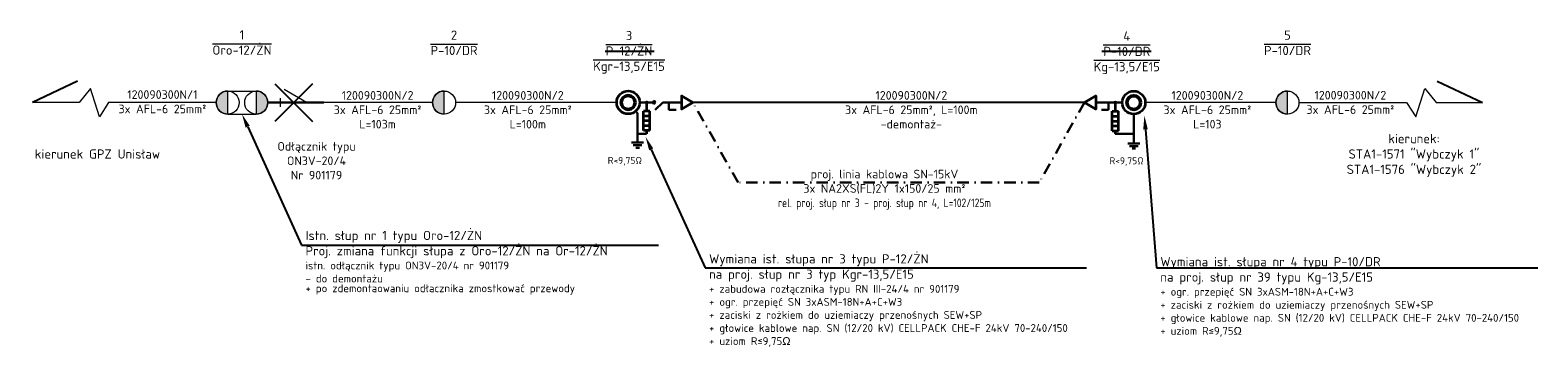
# Model space of a CAD drawing. Header units: metres. Extents: x -1993 to 4624, y 674 to 2411.
# Tile 10 of 14: x 1899 to 2226, y 1414 to 1483. Entities that reach past the tile are written whole.
import ezdxf
from ezdxf import colors
from ezdxf.entities.mleader import LeaderData, LeaderLine
from ezdxf.math import Vec2, Vec3

# ---------------------------------------------------------------- set-up
doc = ezdxf.new("R2010")
doc.units = ezdxf.units.M
doc.linetypes.add('DASHDOT2', pattern=[0.5, 0.25, -0.125, 0, -0.125])
doc.layers.add('# OBMBS-9x-19xxx __EI_opis_SN', color=1, linetype='Continuous', lineweight=0)
doc.layers.add('# OBMBS-9x-19xxx _SN PROJ. KABLE 15kV', color=10, linetype='DASHDOT2', lineweight=30)
doc.layers.add('# OBMBS-9x-19xxx _EI_ schemat', color=1, linetype='Continuous')
doc.layers.add('# OBMBS-9x-19xxx _EI_demontaż SN', color=1, linetype='Demontaż_(6m)')
doc.layers.add('PP_isnt. słup SN', color=18, linetype='Continuous', lineweight=9, true_color=0x000000)
doc.styles.add('linie', font='simplex.shx', dxfattribs={"height": 1})
doc.styles.add('PLS_View', font='arial.ttf')
doc.styles.add('PP_opis 2.0', font='ARIALN.TTF', dxfattribs={"height": 2})
doc.styles.get("Standard").update_dxf_attribs({"font": 'ARIAL.TTF'})
doc.linetypes.add('Demontaż_(6m)', pattern='A,6,["x",linie,S=2,R=0,X=-0.5238,Y=-0.66667],0', length=6)

# ---------------------------------------------------------------- blocks, each defined once
blk = doc.blocks.new('G$CF36D3B97')
at = {"layer": '# OBMBS-9x-19xxx _EI_ schemat', "color": 0, "linetype": 'Continuous', "lineweight": 30}
for p, q in [((1.75, 1.5), (1.75, 10.01)), ((3.5, 1.5), (0, 1.5)), ((3, 0.75), (0.5, 0.75)), ((2.25, 0), (1.25, 0))]:
    blk.add_line(p, q, dxfattribs=at)
blk = doc.blocks.new('G$C0D73F9A8')
at = {"layer": 'PP_isnt. słup SN', "transparency": 33554687}
h = blk.add_hatch(color=0, dxfattribs=at)
h.dxf.hatch_style = 1
edge = h.paths.add_edge_path()
edge.add_line((0, -2), (0, 2))
edge.add_arc((0, 0), 2, 90, 270)
at = {"layer": 'PP_isnt. słup SN', "color": 0}
blk.add_lwpolyline([(0, -2), (0, 2)], dxfattribs=at)
blk.add_circle((0, 0), 2, dxfattribs=at)
blk.add_arc((0, 0), 2, 90, 270, dxfattribs=at)
blk = doc.blocks.new('Ogranicznik')
at = {"layer": '# OBMBS-9x-19xxx _EI_ schemat', "color": 0, "lineweight": 35}
for p, q in [((-2.47, 3.06), (-2.47, 7.28)), ((-1.07, 7.28), (-2.47, 7.28)), ((-1.77, 9.18), (-1.77, 7.28)), ((-1.07, 3.06), (-1.07, 7.28)), ((-1.07, 6.22), (-2.47, 6.22)), ((-1.07, 5.17), (-2.47, 5.17)), ((-1.07, 4.11), (-2.47, 4.11)), ((-1.07, 3.06), (-2.47, 3.06)), ((-1.76, 3.06), (-1.76, 2.36))]:
    blk.add_line(p, q, dxfattribs=at)
blk = doc.blocks.new('G$C4EA4917E')
at = {"layer": '# OBMBS-9x-19xxx _EI_ schemat', "color": 1, "lineweight": 30, "ltscale": 0.5}
for p, q in [((8, 7.74), (5, 7.74)), ((10, 7.74), (8.39, 6.13)), ((14.06, 7.74), (10, 7.74))]:
    blk.add_line(p, q, dxfattribs=at)
at = {"layer": '# OBMBS-9x-19xxx _EI_ schemat', "color": 1, "lineweight": 30}
for p, q in [((11.35, 7.74), (11.35, 6.16)), ((11.35, 6.16), (12.89, 6.16))]:
    blk.add_line(p, q, dxfattribs=at)
at = {"layer": '# OBMBS-9x-19xxx _EI_ schemat', "color": 1, "lineweight": 35, "ltscale": 0.5}
blk.add_lwpolyline([(16.57, 7.74), (14.06, 9.19), (14.06, 6.29)], close=True, dxfattribs=at)
at = {"layer": '# OBMBS-9x-19xxx _EI_ schemat', "color": 1, "lineweight": 35}
blk.add_circle((2.5, 7.74), 2.5, dxfattribs=at)
at = {"layer": '# OBMBS-9x-19xxx _EI_ schemat', "color": 1, "lineweight": 50}
blk.add_circle((2.5, 7.74), 1.5, dxfattribs=at)
at = {"layer": '# OBMBS-9x-19xxx _EI_ schemat', "color": 1, "linetype": 'ByBlock', "lineweight": 40, "ltscale": 0.5}
blk.add_circle((6.5, 7.74), 0.0873, dxfattribs=at)
at = {"layer": '# OBMBS-9x-19xxx _EI_ schemat', "color": 1, "lineweight": 30}
blk.add_blockref('Ogranicznik', (8.27, -1.44), dxfattribs=at)

msp = doc.modelspace()

# ---------------------------------------------------------------- linework, layer by layer
at = {"layer": '# OBMBS-9x-19xxx _EI_ schemat', "color": 1, "lineweight": 30, "ltscale": 0.5}
for p, q in [((2130.463, 1467.355, 109624981.694), (2133.167, 1467.355, 109624981.694)), ((2133.167, 1467.355, 109624981.694), (2136.167, 1467.355, 109624981.694))]:
    msp.add_line(p, q, dxfattribs=at)
at = {"layer": '# OBMBS-9x-19xxx _EI_ schemat', "color": 1, "lineweight": 30}
for p, q in [((2133.167, 1467.355, 109624981.694), (2133.167, 1465.772, 109624981.694)), ((2133.167, 1465.772, 109624981.694), (2131.627, 1465.772, 109624981.694)), ((2032.853, 1460.564, 109624981.694), (2030.889, 1460.564, 109624981.694)), ((2138.667, 1460.536, 109624981.694), (2134.653, 1460.541, 109624981.694))]:
    msp.add_line(p, q, dxfattribs=at)
at = {"layer": '# OBMBS-9x-19xxx _EI_ schemat', "color": 1, "lineweight": 30, "elevation": 109624981.694}
msp.add_lwpolyline([(2034.336, 1467.022), (2034.341, 1467.735)], dxfattribs=at)
at = {"layer": '# OBMBS-9x-19xxx _EI_ schemat', "color": 1, "lineweight": 35, "ltscale": 0.5, "elevation": 109624981.694}
msp.add_lwpolyline([(2127.953, 1467.355), (2130.463, 1468.804), (2130.463, 1465.906)], close=True, dxfattribs=at)
at = {"layer": '# OBMBS-9x-19xxx _EI_ schemat', "color": 1, "linetype": 'ByBlock', "lineweight": 40, "ltscale": 0.5}
msp.add_circle((2134.667, 1467.355, 109624981.694), 0.0873, dxfattribs=at)
at = {"layer": '# OBMBS-9x-19xxx _EI_ schemat', "color": 1, "lineweight": 35}
msp.add_circle((2138.667, 1467.355, 109624981.694), 2.5, dxfattribs=at)
at = {"layer": '# OBMBS-9x-19xxx _EI_ schemat', "color": 1, "lineweight": 50}
msp.add_circle((2138.667, 1467.355, 109624981.694), 1.5, dxfattribs=at)
at = {"layer": '# OBMBS-9x-19xxx _EI_ schemat', "color": 1, "lineweight": 30}
msp.add_arc((2034.339, 1467.378, 109624981.694), 0.357, 269.56115, 89.56115, dxfattribs=at)
at = {"layer": '# OBMBS-9x-19xxx _EI_demontaż SN', "linetype": 'ByBlock'}
for p, q in [((2034.47, 1478.446), (2023.814, 1478.446)), ((2142.419, 1478.425), (2131.764, 1478.425)), ((1952.096, 1471.44, 109624981.694), (1960.269, 1463.267, 109624981.694)), ((1960.269, 1471.44, 109624981.694), (1952.096, 1463.267, 109624981.694))]:
    msp.add_line(p, q, dxfattribs=at)
at = {"layer": '# OBMBS-9x-19xxx _EI_demontaż SN'}
msp.add_line((2127.953, 1467.355, 109624981.694), (2042.905, 1467.378, 109624981.694), dxfattribs=at)
at = {"layer": '# OBMBS-9x-19xxx _SN PROJ. KABLE 15kV', "linetype": 'ByBlock', "ltscale": 10, "elevation": 109624981.694}
msp.add_lwpolyline([(1962.716, 1467.354), (1950.529, 1467.354)], dxfattribs=at)
at = {"layer": '# OBMBS-9x-19xxx _SN PROJ. KABLE 15kV', "ltscale": 10, "elevation": 109624981.694}
msp.add_lwpolyline([(2127.953, 1467.378), (2118.135, 1450.001), (2052.723, 1450.001), (2042.905, 1467.378)], dxfattribs=at)
at = {"linetype": 'ByBlock', "lineweight": -2, "ltscale": 5}
for p, q in [((1909.183, 1472.041, 109624981.694), (1899.445, 1467.354, 109624981.694)), ((2204.594, 1472.042, 109624981.694), (2214.45, 1467.355, 109624981.694))]:
    msp.add_line(p, q, dxfattribs=at)
at = {"lineweight": 20}
for p, q in [((1986.339, 1467.354, 109624981.694), (1962.716, 1467.354, 109624981.694)), ((2026.339, 1467.354, 109624981.694), (1991.339, 1467.354, 109624981.694)), ((2169.558, 1467.355, 109624981.694), (2141.167, 1467.355, 109624981.694))]:
    msp.add_line(p, q, dxfattribs=at)
at = {"lineweight": 20, "elevation": 109624981.694}
for points in [[(1939.337, 1467.354), (1915.962, 1467.354), (1913.955, 1464.286), (1912.014, 1470.422), (1909.533, 1467.354), (1908.066, 1467.354), (1899.445, 1467.354)], [(1953.341, 1467.354), (1950.529, 1467.354)], [(1953.341, 1466.416), (1953.341, 1468.291)], [(1962.716, 1467.354), (1958.966, 1467.354), (1954.095, 1470.166)], [(2174.558, 1467.355), (2197.933, 1467.355), (2199.94, 1464.287), (2201.881, 1470.423), (2204.362, 1467.355), (2205.829, 1467.355), (2214.45, 1467.355)]]:
    msp.add_lwpolyline(points, dxfattribs=at)
at = {"color": 7, "lineweight": 20, "elevation": 109624981.694}
for points in [[(1941.837, 1469.854), (1948.029, 1469.854)], [(1941.837, 1464.854), (1948.029, 1464.854)]]:
    msp.add_lwpolyline(points, dxfattribs=at)
at = {"color": 1, "lineweight": 30, "ltscale": 0.5, "elevation": 109624981.694}
msp.add_lwpolyline([(2030.889, 1465.052), (2030.492, 1465.503)], dxfattribs=at)

# ---------------------------------------------------------------- block references
at = {"layer": '# OBMBS-9x-19xxx _EI_ schemat', "color": 1}
msp.add_blockref('G$C4EA4917E', (2026.339, 1459.64, 109624981.694), dxfattribs=at)
at = {"layer": '# OBMBS-9x-19xxx _EI_ schemat', "color": 1, "lineweight": 30, "xscale": -1}
msp.add_blockref('Ogranicznik', (2132.896, 1458.179, 109624981.694), dxfattribs=at)
at = {"layer": '# OBMBS-9x-19xxx _EI_ schemat', "color": 1, "ltscale": 0.5, "yscale": 0.75, "zscale": 0.75}
for p, xscale in [((2032.201, 1457.546, 109624981.694), -0.75), ((2137.355, 1457.348, 109624981.694), 0.75)]:
    msp.add_blockref('G$CF36D3B97', p, dxfattribs=dict(at, xscale=xscale))
at = {"color": 7, "lineweight": 20, "xscale": 1.25, "yscale": 1.25, "zscale": 1.25}
for p in [(1941.837, 1467.354, 109624981.694), (1988.839, 1467.354, 109624981.694), (2172.058, 1467.355, 109624981.694)]:
    msp.add_blockref('G$C0D73F9A8', p, dxfattribs=at)
at = {"color": 7, "lineweight": 20, "xscale": 1.25, "yscale": 1.25, "zscale": 1.25, "rotation": 180}
msp.add_blockref('G$C0D73F9A8', (1948.029, 1467.354, 109624981.694), dxfattribs=at)

# ---------------------------------------------------------------- texts
at = {"layer": '# OBMBS-9x-19xxx _EI_ schemat', "color": 1, "lineweight": 30, "char_height": 1.5, "width": 11.16446, "attachment_point": 1}
for insert in [(2024.398, 1455.541), (2133.397, 1455.47)]:
    msp.add_mtext('{\\fISOCPEUR|b0|i0|c238|p34;R<9,75Ω}', dxfattribs=dict(at, insert=insert))
at = {"color": 0, "lineweight": 20, "char_height": 2, "width": 13.0076, "attachment_point": 5, "style": 'PP_opis 2.0'}
for s, insert in [('{\\fISOCPEUR|b0|i0|c238|p34;1\\P\\OOro-12/ŻN}', (1944.933, 1480.414, 109624981.694)), ('{\\fISOCPEUR|b0|i0|c238|p34;2\\P\\OP-10/DR}', (1990.999, 1480.335)), ('{\\fISOCPEUR|b1|i0|c238|p34;\\C1;3\\fISOCPEUR|b0|i0|c238|p34;\\P\\O\\C0;P-12/ŻN\\P\\fISOCPEUR|b1|i0|c238|p34;\\C1;Kgr-13,5/E15}', (2029.018, 1478.273)), ('{\\fISOCPEUR|b1|i0|c238|p34;\\C1;4\\fISOCPEUR|b0|i0|c238|p34;\\P\\O\\C0;P-10/DR\\P\\fISOCPEUR|b1|i0|c238|p34;\\C1;Kg-13,5/E15}', (2137.152, 1478.171)), ('{\\fISOCPEUR|b0|i0|c238|p34;5\\P\\OP-10/DR}', (2172.062, 1480.329, 124241645.92))]:
    msp.add_mtext(s, dxfattribs=dict(at, insert=insert))
at = {"color": 0, "linetype": 'DASHDOT2', "lineweight": 15, "ltscale": 100, "char_height": 1.875, "attachment_point": 5, "style": 'PP_opis 2.0'}
for s, insert, width in [('{\\fISOCPEUR|b0|i0|c238|p34;\\C256; \\P120090300N/1\\P\\C0;3x \\C256;AFL-6 25\\C0;mm²}', (1927.649, 1469.094, 109624981.694), 52.52317), ('{\\C256; \\P\\fISOCPEUR|b0|i0|c238|p34;120090300N/2\\P3x AFL-6 25mm²\\PL=103m}', (1974.4, 1467.354, 109624981.694), 52.52317), ('{\\C256; \\P\\fISOCPEUR|b0|i0|c238|p34;120090300N/2\\P3x AFL-6 25mm²\\PL=100m}', (2007.033, 1467.354, 109624981.694), 52.52317), ('{\\fISOCPEUR|b0|i0|c238|p34;\\C1; \\P120090300N/2\\P3x AFL-6 25mm², L=100m\\P-demontaż-}', (2090.352, 1467.355, 109624981.694), 52.52317), ('{\\fISOCPEUR|b0|i0|c238|p34;\\C256; \\P120090300N/2\\P\\C0;3x \\C256;AFL-6 25\\C0;mm²\\PL=103}', (2154.658, 1467.355, 109624981.694), 22.08311), ('{\\fISOCPEUR|b0|i0|c238|p34;\\C256; \\P120090300N/2\\P\\C0;3x \\C256;AFL-6 25\\C0;mm²}', (2185.726, 1468.959, 109624981.694), 52.52317), ('{\\fISOCPEUR|b0|i0|c238|p34;\\C256;Odłącznik typu ON3V-20/4\\P\\C0;Nr 901179}', (1961.131, 1454.721, 109624981.694), 20.36744)]:
    msp.add_mtext(s, dxfattribs=dict(at, insert=insert, width=width))
at = {"lineweight": 20, "attachment_point": 5, "style": 'PP_opis 2.0'}
for s, insert, char_height, width in [('\\pxsm1;{\\fISOCPEUR|b0|i0|c238|p34;kierunek GPZ Unisław}', (1913.545, 1456.188, 109624981.694), 2, 43.64825), ('\\pxsm1;{\\fISOCPEUR|b0|i0|c238|p34;kierunek:\\PSTA1-1571 "Wybczyk 1"\\PSTA1-1576 "Wybczyk 2"}', (2199.541, 1455.89, 116933313.807), 2, 34.97688), ('\\pxsm1;{\\fISOCPEUR|b1|i0|c238|p34;\\C1;proj. linia kablowa SN-15kV\\P\\fISOCPEUR|b0|i0|c238|p34;3x NA2XS(FL)2Y 1x150/25 mm²\\P\\W0.8;rel. proj. słup nr 3 - proj. słup nr 4, L=102/125m}', (2084.509, 1448.426, 109624981.694), 1.875, 142.33017)]:
    msp.add_mtext(s, dxfattribs=dict(at, insert=insert, char_height=char_height, width=width))

# ---------------------------------------------------------------- leaders
at = {"layer": '# OBMBS-9x-19xxx __EI_opis_SN', "color": 0}
ml = msp.add_multileader_mtext('Standard', dxfattribs=at)
ml.set_content('\\pxsm1,ql;{\\fISOCPEUR|b0|i0|c238|p34;\\C0;Istn. słup nr 1 typu Oro-12/ŻN\\P\\fISOCPEUR|b1|i0|c238|p34;\\C256;Proj. zmiana funkcji słupa z Oro-12/ŻN na Or-12/ŻN\\C0; \\C256; \\P\\psm0.25,q*;\\H0.85x;istn. odłącznik typu ON3V-20/4 nr 901179\\P\\P\\P\\P- do demontażu\\P\\P\\P+ po zdemontaowaniu odłacznika zmostkować przewody}', color=256, style='PLS_View')
ml.set_leader_properties()
ml.build(insert=Vec2(0, 0))
ml.multileader.update_dxf_attribs({"text_left_attachment_type": 6, "text_right_attachment_type": 6, "dogleg_length": 0.36, "arrow_head_size": 3})
ctx = ml.context
ctx.base_point, ctx.char_height, ctx.arrow_head_size, ctx.landing_gap_size, ctx.plane_origin = Vec3(1958.24, 1436.406, 109624981.694), 2, 3, 0.5, Vec3(1968.231, 1491.551, 109624981.694)
ctx.left_attachment, ctx.right_attachment = 6, 6
notes = []
notes.append((ctx, [(0, (1, 1, 0), (1957.88, 1436.406, 109624981.694), (1, 0), 0.36, [(0, [(1944.933, 1464.854, 109624981.694)], 0, [])])]))
ctx.mtext.insert, ctx.mtext.width, ctx.mtext.line_spacing_factor, ctx.mtext.flow_direction = Vec3(1958.74, 1439.501, 109624981.694), 81.19859, 0.75, 5
at = {"layer": '# OBMBS-9x-19xxx __EI_opis_SN', "color": 1}
ml = msp.add_multileader_mtext('Standard', dxfattribs=at)
ml.set_content('\\pxsm1,ql;{\\fISOCPEUR|b1|i0|c238|p34;Wymiana ist. słupa \\fISOCPEUR|b0|i0|c238|p34;nr 4 typu P-10/DR\\Pna proj. słup nr 39 typu \\fISOCPEUR|b1|i0|c238|p34;Kg-13,5/E15\\P\\fISOCPEUR|b0|i0|c238|p34;\\H0.85x;+ ogr. przepięć SN 3xASM-18N+A+C+W3\\P+ zaciski z rożkiem do uziemiaczy przenośnych SEW+SP\\P+ głowice kablowe nap. SN (12/20 kV) CELLPACK CHE-F 24kV 70-240/150\\P+ uziom R≤9,75Ω}', color=256, style='PLS_View')
ml.set_leader_properties()
ml.build(insert=Vec2(0, 0))
ml.multileader.update_dxf_attribs({"text_left_attachment_type": 6, "text_right_attachment_type": 6, "dogleg_length": 0.36, "arrow_head_size": 3})
ctx = ml.context
ctx.base_point, ctx.char_height, ctx.arrow_head_size, ctx.landing_gap_size, ctx.plane_origin = Vec3(2143.944, 1431.46, 116933313.807), 2, 3, 0.5, Vec3(2166.384, 1486.605, 116933313.807)
ctx.left_attachment, ctx.right_attachment = 6, 6
notes.append((ctx, [(0, (1, 1, 0), (2143.584, 1431.46, 116933313.807), (1, 0), 0.36, [(0, [(2140.983, 1464.526, 116933313.807)], 0, [])])]))
ctx.mtext.insert, ctx.mtext.width, ctx.mtext.line_spacing_factor, ctx.mtext.flow_direction = Vec3(2144.444, 1433.8, 116933313.807), 81.19859, 0.75, 5
ml = msp.add_multileader_mtext('Standard', dxfattribs=at)
ml.set_content('\\pxsm1,ql;{\\fISOCPEUR|b1|i0|c238|p34;Wymiana ist. słupa \\fISOCPEUR|b0|i0|c238|p34;nr 3 typu P-12/ŻN \\Pna proj. słup nr 3 typ \\fISOCPEUR|b1|i0|c238|p34;Kgr-13,5/E15\\P\\fISOCPEUR|b0|i0|c238|p34;\\H0.85x;+ zabudowa rozłącznika typu RN III-24/4 nr 901179\\P+ ogr. przepięć SN 3xASM-18N+A+C+W3\\P+ zaciski z rożkiem do uziemiaczy przenośnych SEW+SP\\P+ głowice kablowe nap. SN (12/20 kV) CELLPACK CHE-F 24kV 70-240/150\\P+ uziom R≤9,75Ω}', color=256, style='PLS_View')
ml.set_leader_properties()
ml.build(insert=Vec2(0, 0))
ml.multileader.update_dxf_attribs({"text_left_attachment_type": 6, "text_right_attachment_type": 6, "dogleg_length": 0.36, "arrow_head_size": 3})
ctx = ml.context
ctx.base_point, ctx.char_height, ctx.arrow_head_size, ctx.landing_gap_size, ctx.plane_origin = Vec3(2045.909, 1431.481, 116933313.807), 2, 3, 0.5, Vec3(2055.9, 1486.626, 116933313.807)
ctx.left_attachment, ctx.right_attachment = 6, 6
notes.append((ctx, [(0, (1, 1, 0), (2045.549, 1431.481, 116933313.807), (1, 0), 0.36, [(0, [(2032.602, 1459.929, 116933313.807)], 0, [])])]))
ctx.mtext.insert, ctx.mtext.width, ctx.mtext.line_spacing_factor, ctx.mtext.flow_direction = Vec3(2046.409, 1434.421, 116933313.807), 81.19859, 0.75, 5
for ctx, leaders in notes:
    for number, flags, end, landing, length, lines in leaders:
        leader = LeaderData()
        leader.index, (leader.has_last_leader_line, leader.has_dogleg_vector, leader.attachment_direction) = number, flags
        leader.last_leader_point, leader.dogleg_vector, leader.dogleg_length = Vec3(end), Vec3(landing), length
        for number, points, colour, breaks in lines:
            line = LeaderLine()
            line.index, line.vertices, line.color, line.breaks = number, Vec3.list(points), colors.encode_raw_color(colour), breaks
            leader.lines.append(line)
        ctx.leaders.append(leader)

doc.saveas('drawing.dxf')
